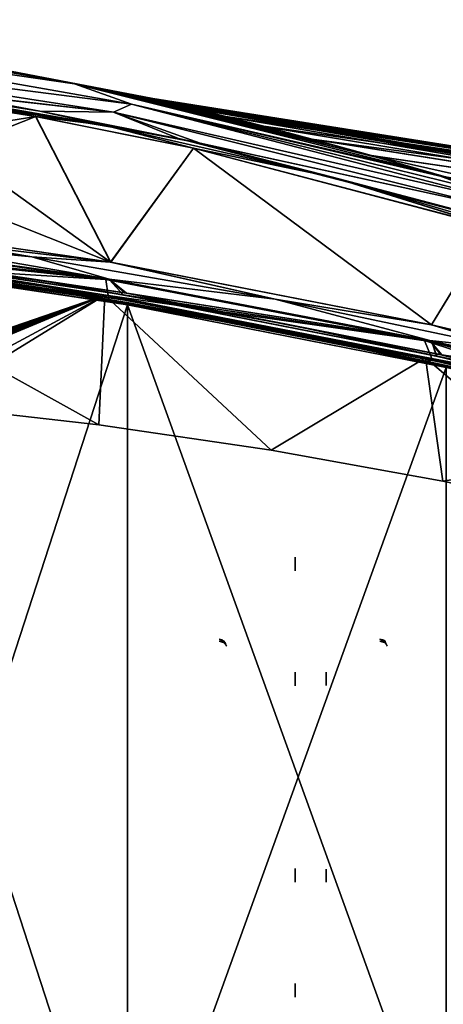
# Model space of a CAD drawing. Header units: millimetres. Extents: x -229 to 223, y -69 to 475.
# Tile 77 of 92: x 70 to 130, y 328 to 467. Entities that reach past the tile are written whole.
import ezdxf

# ---------------------------------------------------------------- set-up
doc = ezdxf.new("R2010")
doc.units = ezdxf.units.MM
doc.header["$LTSCALE"] = 65.185185
for name, color, linetype in [('222', 7, 'CONTINUOUS'), ('223', 7, 'CONTINUOUS'), ('235', 7, 'CONTINUOUS'), ('236', 7, 'CONTINUOUS'), ('237', 7, 'CONTINUOUS'), ('238', 7, 'CONTINUOUS'), ('239', 7, 'CONTINUOUS'), ('240', 7, 'CONTINUOUS'), ('241', 7, 'CONTINUOUS'), ('242', 7, 'CONTINUOUS'), ('243', 7, 'CONTINUOUS'), ('244', 7, 'CONTINUOUS'), ('376', 7, 'CONTINUOUS'), ('386', 7, 'CONTINUOUS'), ('411', 7, 'CONTINUOUS'), ('422', 7, 'CONTINUOUS'), ('423', 7, 'CONTINUOUS'), ('424', 7, 'CONTINUOUS'), ('425', 7, 'CONTINUOUS'), ('446', 7, 'CONTINUOUS'), ('447', 7, 'CONTINUOUS'), ('452', 7, 'CONTINUOUS'), ('453', 7, 'CONTINUOUS'), ('454', 7, 'CONTINUOUS'), ('455', 7, 'CONTINUOUS'), ('461', 7, 'CONTINUOUS'), ('468', 7, 'CONTINUOUS'), ('472', 7, 'CONTINUOUS'), ('473', 7, 'CONTINUOUS'), ('601', 7, 'CONTINUOUS'), ('614', 7, 'CONTINUOUS'), ('630', 7, 'CONTINUOUS'), ('632', 7, 'CONTINUOUS'), ('633', 7, 'CONTINUOUS'), ('634', 7, 'CONTINUOUS'), ('645', 7, 'CONTINUOUS'), ('648', 7, 'CONTINUOUS'), ('649', 7, 'CONTINUOUS'), ('650', 7, 'CONTINUOUS'), ('651', 7, 'CONTINUOUS'), ('656', 7, 'CONTINUOUS'), ('685', 7, 'CONTINUOUS')]:
    doc.layers.add(name, color=color, linetype=linetype)

msp = doc.modelspace()

# ---------------------------------------------------------------- linework, layer by layer
at = {"layer": '222', "color": 7, "linetype": 'Continuous'}
for points in [[(98.4, 379.5, -53.11), (98.59, 379.48, -53.06), (98.75, 379.43, -53.04), (98.4, 379.5, -53.11)], [(98.4, 379.5, -53.11), (98.75, 379.43, -53.04), (98.78, 379.42, -53.11), (98.4, 379.5, -53.11)], [(98.59, 379.23, -52.45), (98.4, 379.21, -52.4), (99.11, 379, -52.61), (98.59, 379.23, -52.45)], [(98.59, 379.48, -53.06), (98.68, 379.44, -52.94), (98.75, 379.43, -53.04), (98.59, 379.48, -53.06)], [(98.75, 379.3, -52.61), (98.59, 379.23, -52.45), (99.01, 379.25, -52.86), (98.75, 379.3, -52.61)], [(99.01, 379.25, -52.86), (98.59, 379.23, -52.45), (99.11, 379, -52.61), (99.01, 379.25, -52.86)], [(98.68, 379.44, -52.94), (98.76, 379.37, -52.78), (98.75, 379.43, -53.04), (98.68, 379.44, -52.94)], [(98.76, 379.37, -52.78), (98.75, 379.3, -52.61), (98.75, 379.43, -53.04), (98.76, 379.37, -52.78)], [(98.75, 379.43, -53.04), (98.75, 379.3, -52.61), (99.01, 379.25, -52.86), (98.75, 379.43, -53.04)], [(98.75, 379.43, -53.04), (99.01, 379.25, -52.86), (98.78, 379.42, -53.11), (98.75, 379.43, -53.04)], [(98.78, 379.42, -53.11), (99.01, 379.25, -52.86), (99.11, 379.21, -53.11), (98.78, 379.42, -53.11)], [(99.01, 379.25, -52.86), (99.11, 379, -52.61), (99.32, 378.88, -53.11), (99.01, 379.25, -52.86)], [(99.11, 379.21, -53.11), (99.01, 379.25, -52.86), (99.32, 378.88, -53.11), (99.11, 379.21, -53.11)], [(99.32, 378.88, -53.11), (99.11, 379, -52.61), (99.4, 378.5, -53.11), (99.32, 378.88, -53.11)]]:
    msp.add_3dface(points, dxfattribs=at)
at = {"layer": '223', "color": 7, "linetype": 'Continuous'}
for points in [[(121.1, 379.5, -53.11), (121.29, 379.48, -53.06), (121.6, 379.35, -52.96), (121.1, 379.5, -53.11)], [(121.1, 379.5, -53.11), (121.6, 379.35, -52.96), (121.48, 379.42, -53.11), (121.1, 379.5, -53.11)], [(121.28, 379.23, -52.44), (121.1, 379.21, -52.4), (121.81, 379, -52.61), (121.28, 379.23, -52.44)], [(121.38, 379.27, -52.53), (121.28, 379.23, -52.44), (121.6, 379.35, -52.96), (121.38, 379.27, -52.53)], [(121.6, 379.35, -52.96), (121.28, 379.23, -52.44), (121.81, 379, -52.61), (121.6, 379.35, -52.96)], [(121.38, 379.45, -52.95), (121.47, 379.37, -52.77), (121.29, 379.48, -53.06), (121.38, 379.45, -52.95)], [(121.29, 379.48, -53.06), (121.47, 379.37, -52.77), (121.6, 379.35, -52.96), (121.29, 379.48, -53.06)], [(121.41, 379.41, -52.83), (121.47, 379.37, -52.77), (121.38, 379.45, -52.95), (121.41, 379.41, -52.83)], [(121.42, 379.32, -52.63), (121.38, 379.27, -52.53), (121.6, 379.35, -52.96), (121.42, 379.32, -52.63)], [(121.47, 379.34, -52.7), (121.42, 379.32, -52.63), (121.6, 379.35, -52.96), (121.47, 379.34, -52.7)], [(121.47, 379.37, -52.77), (121.47, 379.34, -52.7), (121.6, 379.35, -52.96), (121.47, 379.37, -52.77)], [(121.48, 379.42, -53.11), (121.6, 379.35, -52.96), (121.81, 379.21, -53.11), (121.48, 379.42, -53.11)], [(121.6, 379.35, -52.96), (121.81, 379, -52.61), (121.81, 379.21, -53.11), (121.6, 379.35, -52.96)], [(121.81, 379.21, -53.11), (121.81, 379, -52.61), (122.1, 378.5, -53.11), (121.81, 379.21, -53.11)]]:
    msp.add_3dface(points, dxfattribs=at)
at = {"layer": '235', "color": 7, "linetype": 'Continuous'}
for points in [[(109.1, 345.25, 102.01), (109.1, 347.08, 100.16), (109.1, 347.09, 100.17), (109.1, 345.25, 102.01)], [(109.1, 345.26, 102.01), (109.1, 345.25, 102.01), (109.1, 347.09, 100.17), (109.1, 345.26, 102.01)], [(109.11, 345.26, 102.02), (109.1, 345.26, 102.01), (109.11, 347.09, 100.17), (109.11, 345.26, 102.02)], [(109.11, 347.09, 100.17), (109.1, 345.26, 102.01), (109.1, 347.09, 100.17), (109.11, 347.09, 100.17)]]:
    msp.add_3dface(points, dxfattribs=at)
at = {"layer": '236', "color": 7, "linetype": 'Continuous'}
for points in [[(109.11, 347.02, 85.74), (109.1, 347.01, 85.74), (109.11, 345.17, 83.91), (109.11, 347.02, 85.74)], [(109.1, 347.01, 85.75), (109.1, 345.16, 83.92), (109.1, 345.17, 83.91), (109.1, 347.01, 85.75)], [(109.1, 347.01, 85.74), (109.1, 347.01, 85.75), (109.1, 345.17, 83.91), (109.1, 347.01, 85.74)], [(109.11, 345.17, 83.91), (109.1, 347.01, 85.74), (109.1, 345.17, 83.91), (109.11, 345.17, 83.91)]]:
    msp.add_3dface(points, dxfattribs=at)
at = {"layer": '237', "color": 7, "linetype": 'Continuous'}
for points in [[(113.48, 347.02, 85.74), (113.48, 345.17, 83.91), (113.48, 345.17, 83.91), (113.48, 347.02, 85.74)], [(113.49, 347.01, 85.74), (113.48, 347.02, 85.74), (113.48, 345.17, 83.91), (113.49, 347.01, 85.74)], [(113.49, 345.16, 83.92), (113.49, 347.01, 85.74), (113.48, 345.17, 83.91), (113.49, 345.16, 83.92)], [(113.49, 347.01, 85.75), (113.49, 347.01, 85.74), (113.49, 345.16, 83.92), (113.49, 347.01, 85.75)]]:
    msp.add_3dface(points, dxfattribs=at)
at = {"layer": '238', "color": 7, "linetype": 'Continuous'}
for points in [[(109.1, 328.92, 85.84), (109.1, 328.91, 85.83), (109.1, 330.75, 83.99), (109.1, 328.92, 85.84)], [(109.1, 330.75, 83.99), (109.1, 328.91, 85.83), (109.1, 330.74, 83.99), (109.1, 330.75, 83.99)], [(109.11, 328.91, 85.83), (109.11, 330.74, 83.98), (109.1, 330.74, 83.99), (109.11, 328.91, 85.83)], [(109.1, 328.91, 85.83), (109.11, 328.91, 85.83), (109.1, 330.74, 83.99), (109.1, 328.91, 85.83)]]:
    msp.add_3dface(points, dxfattribs=at)
at = {"layer": '239', "color": 7, "linetype": 'Continuous'}
for points in [[(109.1, 330.84, 102.08), (109.1, 330.83, 102.09), (109.1, 328.99, 100.25), (109.1, 330.84, 102.08)], [(109.11, 330.83, 102.09), (109.11, 328.98, 100.26), (109.1, 328.99, 100.26), (109.11, 330.83, 102.09)], [(109.1, 330.83, 102.09), (109.11, 330.83, 102.09), (109.1, 328.99, 100.26), (109.1, 330.83, 102.09)], [(109.1, 328.99, 100.25), (109.1, 330.83, 102.09), (109.1, 328.99, 100.26), (109.1, 328.99, 100.25)]]:
    msp.add_3dface(points, dxfattribs=at)
at = {"layer": '240', "color": 7, "linetype": 'Continuous'}
for points in [[(109.1, 374.75, 83.99), (109.1, 372.92, 85.84), (109.1, 372.91, 85.83), (109.1, 374.75, 83.99)], [(109.1, 374.74, 83.99), (109.1, 374.75, 83.99), (109.1, 372.91, 85.83), (109.1, 374.74, 83.99)], [(109.11, 374.74, 83.98), (109.1, 374.74, 83.99), (109.11, 372.91, 85.83), (109.11, 374.74, 83.98)], [(109.11, 372.91, 85.83), (109.1, 374.74, 83.99), (109.1, 372.91, 85.83), (109.11, 372.91, 85.83)]]:
    msp.add_3dface(points, dxfattribs=at)
at = {"layer": '241', "color": 7, "linetype": 'Continuous'}
for points in [[(109.1, 372.99, 100.25), (109.1, 374.84, 102.08), (109.1, 374.83, 102.09), (109.1, 372.99, 100.25)], [(109.1, 372.99, 100.26), (109.1, 372.99, 100.25), (109.1, 374.83, 102.09), (109.1, 372.99, 100.26)], [(109.11, 372.98, 100.26), (109.1, 372.99, 100.26), (109.11, 374.83, 102.09), (109.11, 372.98, 100.26)], [(109.11, 374.83, 102.09), (109.1, 372.99, 100.26), (109.1, 374.83, 102.09), (109.11, 374.83, 102.09)]]:
    msp.add_3dface(points, dxfattribs=at)
at = {"layer": '242', "color": 7, "linetype": 'Continuous'}
for points in [[(113.49, 374.84, 102.08), (113.49, 372.99, 100.26), (113.48, 374.83, 102.09), (113.49, 374.84, 102.08)], [(113.48, 372.98, 100.26), (113.48, 374.83, 102.09), (113.48, 374.83, 102.09), (113.48, 372.98, 100.26)], [(113.49, 372.99, 100.26), (113.48, 372.98, 100.26), (113.48, 374.83, 102.09), (113.49, 372.99, 100.26)], [(113.49, 372.99, 100.25), (113.49, 372.99, 100.26), (113.49, 374.84, 102.08), (113.49, 372.99, 100.25)]]:
    msp.add_3dface(points, dxfattribs=at)
at = {"layer": '243', "color": 7, "linetype": 'Continuous'}
for points in [[(109.11, 391.09, 100.17), (109.11, 389.26, 102.02), (109.1, 389.26, 102.01), (109.11, 391.09, 100.17)], [(109.1, 391.09, 100.17), (109.11, 391.09, 100.17), (109.1, 389.26, 102.01), (109.1, 391.09, 100.17)], [(109.1, 391.08, 100.16), (109.1, 391.09, 100.17), (109.1, 389.25, 102.01), (109.1, 391.08, 100.16)], [(109.1, 389.25, 102.01), (109.1, 391.09, 100.17), (109.1, 389.26, 102.01), (109.1, 389.25, 102.01)]]:
    msp.add_3dface(points, dxfattribs=at)
at = {"layer": '244', "color": 7, "linetype": 'Continuous'}
for points in [[(109.11, 389.17, 83.91), (109.11, 391.02, 85.74), (109.1, 391.01, 85.74), (109.11, 389.17, 83.91)], [(109.1, 389.17, 83.91), (109.11, 389.17, 83.91), (109.1, 391.01, 85.74), (109.1, 389.17, 83.91)], [(109.1, 389.16, 83.92), (109.1, 389.17, 83.91), (109.1, 391.01, 85.75), (109.1, 389.16, 83.92)], [(109.1, 391.01, 85.75), (109.1, 389.17, 83.91), (109.1, 391.01, 85.74), (109.1, 391.01, 85.75)]]:
    msp.add_3dface(points, dxfattribs=at)
at = {"layer": '376', "color": 7, "linetype": 'Continuous'}
for points in [[(77.93, 457.97, -29.11), (26.67, 467.06, -30.45), (32.33, 466.78, 0), (77.93, 457.97, -29.11)], [(26.67, 467.06, -30.45), (77.93, 457.97, -29.11), (30.61, 464.87, -60.45), (26.67, 467.06, -30.45)], [(88.99, 455.91, 0), (77.93, 457.97, -29.11), (32.33, 466.78, 0), (88.99, 455.91, 0)], [(30.61, 464.87, -60.45), (85.99, 455.13, -57.22), (29.15, 462.44, -89.98), (30.61, 464.87, -60.45)], [(30.61, 464.87, -60.45), (77.93, 457.97, -29.11), (85.99, 455.13, -57.22), (30.61, 464.87, -60.45)], [(29.15, 462.44, -89.98), (85.99, 455.13, -57.22), (83.45, 453.98, -84.59), (29.15, 462.44, -89.98)], [(29.15, 462.44, -89.98), (83.45, 453.98, -84.59), (30.89, 460.06, -108.77), (29.15, 462.44, -89.98)], [(30.89, 460.06, -108.77), (83.45, 453.98, -84.59), (47.91, 458.04, -108.18), (30.89, 460.06, -108.77)], [(47.91, 458.04, -108.18), (83.45, 453.98, -84.59), (48.64, 457.94, -108.14), (47.91, 458.04, -108.18)], [(48.64, 457.94, -108.14), (83.45, 453.98, -84.59), (49.37, 457.84, -108.11), (48.64, 457.94, -108.14)], [(49.37, 457.84, -108.11), (83.45, 453.98, -84.59), (92.62, 450.28, -104.89), (49.37, 457.84, -108.11)], [(128.46, 445.37, -27.48), (77.93, 457.97, -29.11), (121.4, 447.42, -24.53), (128.46, 445.37, -27.48)], [(77.93, 457.97, -29.11), (128.46, 445.37, -27.48), (85.99, 455.13, -57.22), (77.93, 457.97, -29.11)], [(121.4, 447.42, -24.53), (77.93, 457.97, -29.11), (114.52, 449.34, -21.43), (121.4, 447.42, -24.53)], [(114.52, 449.34, -21.43), (77.93, 457.97, -29.11), (107.17, 451.32, -17.77), (114.52, 449.34, -21.43)], [(107.17, 451.32, -17.77), (77.93, 457.97, -29.11), (101.6, 452.77, -14.6), (107.17, 451.32, -17.77)], [(101.6, 452.77, -14.6), (77.93, 457.97, -29.11), (98.01, 453.69, -12.25), (101.6, 452.77, -14.6)], [(98.01, 453.69, -12.25), (77.93, 457.97, -29.11), (94.55, 454.55, -9.55), (98.01, 453.69, -12.25)], [(94.55, 454.55, -9.55), (77.93, 457.97, -29.11), (91.66, 455.26, -6.63), (94.55, 454.55, -9.55)], [(91.66, 455.26, -6.63), (77.93, 457.97, -29.11), (89.6, 455.75, -3.31), (91.66, 455.26, -6.63)], [(89.6, 455.75, -3.31), (77.93, 457.97, -29.11), (88.99, 455.91, 0), (89.6, 455.75, -3.31)], [(85.99, 455.13, -57.22), (140.87, 440.84, -53.49), (83.45, 453.98, -84.59), (85.99, 455.13, -57.22)], [(85.99, 455.13, -57.22), (128.46, 445.37, -27.48), (130.62, 444.72, -28.34), (85.99, 455.13, -57.22)], [(140.87, 440.84, -53.49), (85.99, 455.13, -57.22), (141.32, 441.44, -32.41), (140.87, 440.84, -53.49)], [(141.32, 441.44, -32.41), (85.99, 455.13, -57.22), (130.62, 444.72, -28.34), (141.32, 441.44, -32.41)], [(83.45, 453.98, -84.59), (140.87, 440.84, -53.49), (137.31, 440.51, -78.4), (83.45, 453.98, -84.59)], [(83.45, 453.98, -84.59), (137.31, 440.51, -78.4), (92.62, 450.28, -104.89), (83.45, 453.98, -84.59)], [(92.62, 450.28, -104.89), (137.31, 440.51, -78.4), (134.74, 439.44, -99.58), (92.62, 450.28, -104.89)]]:
    msp.add_3dface(points, dxfattribs=at)
at = {"layer": '386', "color": 7, "linetype": 'Continuous'}
for points in [[(77.94, 457.97, 29.11), (32.33, 466.78, 0), (26.68, 467.06, 30.45), (77.94, 457.97, 29.11)], [(77.94, 457.97, 29.11), (26.68, 467.06, 30.45), (30.61, 464.87, 60.45), (77.94, 457.97, 29.11)], [(88.99, 455.91, 0), (32.33, 466.78, 0), (77.94, 457.97, 29.11), (88.99, 455.91, 0)], [(85.99, 455.13, 57.22), (30.61, 464.87, 60.45), (29.15, 462.44, 89.98), (85.99, 455.13, 57.22)], [(85.99, 455.13, 57.22), (77.94, 457.97, 29.11), (30.61, 464.87, 60.45), (85.99, 455.13, 57.22)], [(83.45, 453.98, 84.59), (85.99, 455.13, 57.22), (29.15, 462.44, 89.98), (83.45, 453.98, 84.59)], [(83.45, 453.98, 84.59), (29.15, 462.44, 89.98), (73.04, 454.13, 106.63), (83.45, 453.98, 84.59)], [(73.04, 454.13, 106.63), (29.15, 462.44, 89.98), (49.37, 457.84, 108.11), (73.04, 454.13, 106.63)], [(89.55, 455.77, 3.14), (88.99, 455.91, 0), (77.94, 457.97, 29.11), (89.55, 455.77, 3.14)], [(91.68, 455.25, 6.64), (89.55, 455.77, 3.14), (77.94, 457.97, 29.11), (91.68, 455.25, 6.64)], [(94.36, 454.6, 9.38), (91.68, 455.25, 6.64), (77.94, 457.97, 29.11), (94.36, 454.6, 9.38)], [(98, 453.69, 12.23), (94.36, 454.6, 9.38), (77.94, 457.97, 29.11), (98, 453.69, 12.23)], [(101.77, 452.73, 14.7), (98, 453.69, 12.23), (77.94, 457.97, 29.11), (101.77, 452.73, 14.7)], [(107.45, 451.25, 17.91), (101.77, 452.73, 14.7), (77.94, 457.97, 29.11), (107.45, 451.25, 17.91)], [(114.09, 449.46, 21.23), (107.45, 451.25, 17.91), (77.94, 457.97, 29.11), (114.09, 449.46, 21.23)], [(120.93, 447.55, 24.33), (114.09, 449.46, 21.23), (77.94, 457.97, 29.11), (120.93, 447.55, 24.33)], [(128.47, 445.36, 27.48), (120.93, 447.55, 24.33), (77.94, 457.97, 29.11), (128.47, 445.36, 27.48)], [(128.47, 445.36, 27.48), (77.94, 457.97, 29.11), (85.99, 455.13, 57.22), (128.47, 445.36, 27.48)], [(140.87, 440.84, 53.49), (85.99, 455.13, 57.22), (83.45, 453.98, 84.59), (140.87, 440.84, 53.49)], [(140.87, 440.84, 53.49), (128.47, 445.36, 27.48), (85.99, 455.13, 57.22), (140.87, 440.84, 53.49)], [(95.68, 449.61, 104.58), (83.45, 453.98, 84.59), (73.04, 454.13, 106.63), (95.68, 449.61, 104.58)], [(137.31, 440.51, 78.4), (140.87, 440.84, 53.49), (83.45, 453.98, 84.59), (137.31, 440.51, 78.4)], [(137.31, 440.51, 78.4), (83.45, 453.98, 84.59), (95.68, 449.61, 104.58), (137.31, 440.51, 78.4)], [(137.71, 438.53, 99.12), (137.31, 440.51, 78.4), (95.68, 449.61, 104.58), (137.71, 438.53, 99.12)], [(130.92, 444.64, 28.46), (128.47, 445.36, 27.48), (140.87, 440.84, 53.49), (130.92, 444.64, 28.46)]]:
    msp.add_3dface(points, dxfattribs=at)
at = {"layer": '411', "color": 7, "linetype": 'Continuous'}
for points in [[(73.04, 454.13, 106.63), (49.37, 457.84, 108.11), (82.13, 452.17, 106.98), (73.04, 454.13, 106.63)], [(49.37, 457.84, 108.11), (49.38, 457.62, 109.04), (82.13, 452.17, 106.98), (49.37, 457.84, 108.11)], [(49.38, 457.57, 109.16), (49.35, 457.03, 110.11), (72.45, 453.36, 108.78), (49.38, 457.57, 109.16)], [(49.38, 457.62, 109.04), (49.38, 457.57, 109.16), (72.45, 453.36, 108.78), (49.38, 457.62, 109.04)], [(82.13, 452.17, 106.98), (49.38, 457.62, 109.04), (72.45, 453.36, 108.78), (82.13, 452.17, 106.98)], [(95.68, 449.61, 104.58), (73.04, 454.13, 106.63), (82.13, 452.17, 106.98), (95.68, 449.61, 104.58)], [(94.76, 448.89, 106.85), (82.13, 452.17, 106.98), (72.45, 453.36, 108.78), (94.76, 448.89, 106.85)], [(114.39, 444.82, 103.59), (95.68, 449.61, 104.58), (82.13, 452.17, 106.98), (114.39, 444.82, 103.59)], [(114.39, 444.82, 103.59), (82.13, 452.17, 106.98), (94.76, 448.89, 106.85), (114.39, 444.82, 103.59)], [(137.71, 438.53, 99.12), (95.68, 449.61, 104.58), (114.39, 444.82, 103.59), (137.71, 438.53, 99.12)], [(136.84, 437.81, 101.43), (114.39, 444.82, 103.59), (94.76, 448.89, 106.85), (136.84, 437.81, 101.43)], [(146.01, 435.59, 98.92), (137.71, 438.53, 99.12), (114.39, 444.82, 103.59), (146.01, 435.59, 98.92)], [(146.01, 435.59, 98.92), (114.39, 444.82, 103.59), (136.84, 437.81, 101.43), (146.01, 435.59, 98.92)]]:
    msp.add_3dface(points, dxfattribs=at)
at = {"layer": '422', "color": 7, "linetype": 'Continuous'}
for points in [[(88.99, 455.91, 0), (201.55, 438.08), (201.55, 435.91, -18.29), (88.99, 455.91, 0)], [(201.55, 438.08), (88.99, 455.91, 0), (89.24, 455.84, 2.12), (201.55, 438.08)], [(88.99, 455.91, 0), (201.55, 435.91, -18.29), (89.24, 455.84, -2.11), (88.99, 455.91, 0)], [(201.55, 438.08, 0.26), (201.55, 438.08, 0.13), (89.24, 455.84, 2.12), (201.55, 438.08, 0.26)], [(90.23, 455.6, 4.5), (201.55, 438.08, 0.26), (89.24, 455.84, 2.12), (90.23, 455.6, 4.5)], [(201.55, 438.08, 0.13), (201.55, 438.08), (89.24, 455.84, 2.12), (201.55, 438.08, 0.13)], [(89.24, 455.84, -2.11), (201.55, 435.91, -18.29), (90.23, 455.61, -4.5), (89.24, 455.84, -2.11)], [(90.23, 455.61, -4.5), (201.55, 435.91, -18.29), (92.17, 455.13, -7.15), (90.23, 455.61, -4.5)], [(92.18, 455.13, 7.16), (201.55, 438.08, 0.26), (90.23, 455.6, 4.5), (92.18, 455.13, 7.16)], [(92.17, 455.13, -7.15), (201.55, 435.91, -18.29), (95.18, 454.4, -10.01), (92.17, 455.13, -7.15)], [(95.19, 454.4, 10.01), (201.55, 438.08, 0.26), (92.18, 455.13, 7.16), (95.19, 454.4, 10.01)], [(95.18, 454.4, -10.01), (201.55, 435.91, -18.29), (99.32, 453.36, -13.05), (95.18, 454.4, -10.01)], [(99.32, 453.36, 13.05), (201.55, 438.08, 0.26), (95.19, 454.4, 10.01), (99.32, 453.36, 13.05)], [(104.69, 451.99, 16.31), (201.55, 438.08, 0.26), (99.32, 453.36, 13.05), (104.69, 451.99, 16.31)], [(99.32, 453.36, -13.05), (201.55, 435.91, -18.29), (104.72, 451.98, -16.32), (99.32, 453.36, -13.05)], [(111.48, 450.19, 19.85), (201.55, 438.08, 0.26), (104.69, 451.99, 16.31), (111.48, 450.19, 19.85)], [(104.72, 451.98, -16.32), (201.55, 435.91, -18.29), (111.5, 450.18, -19.86), (104.72, 451.98, -16.32)], [(201.55, 435.87, 18.46), (201.55, 438.08, 0.26), (111.48, 450.19, 19.85), (201.55, 435.87, 18.46)], [(119.87, 447.87, 23.72), (201.55, 435.87, 18.46), (111.48, 450.19, 19.85), (119.87, 447.87, 23.72)], [(111.5, 450.18, -19.86), (201.55, 435.91, -18.29), (119.89, 447.87, -23.73), (111.5, 450.18, -19.86)], [(130.13, 444.9, 27.98), (201.55, 435.87, 18.46), (119.87, 447.87, 23.72), (130.13, 444.9, 27.98)], [(201.55, 435.91, -18.29), (201.55, 429.51, -35.56), (119.89, 447.87, -23.73), (201.55, 435.91, -18.29)], [(119.89, 447.87, -23.73), (201.55, 429.51, -35.56), (130.16, 444.89, -27.99), (119.89, 447.87, -23.73)]]:
    msp.add_3dface(points, dxfattribs=at)
at = {"layer": '423', "color": 7, "linetype": 'Continuous'}
for points in [[(88.99, 455.91, 0), (89.55, 455.77, 3.14), (89.24, 455.84, 2.12), (88.99, 455.91, 0)], [(89.55, 455.77, 3.14), (90.23, 455.6, 4.5), (89.24, 455.84, 2.12), (89.55, 455.77, 3.14)], [(89.55, 455.77, 3.14), (91.68, 455.25, 6.64), (90.23, 455.6, 4.5), (89.55, 455.77, 3.14)], [(91.68, 455.25, 6.64), (92.18, 455.13, 7.16), (90.23, 455.6, 4.5), (91.68, 455.25, 6.64)], [(91.68, 455.25, 6.64), (94.36, 454.6, 9.38), (92.18, 455.13, 7.16), (91.68, 455.25, 6.64)], [(94.36, 454.6, 9.38), (95.19, 454.4, 10.01), (92.18, 455.13, 7.16), (94.36, 454.6, 9.38)], [(94.36, 454.6, 9.38), (98, 453.69, 12.23), (95.19, 454.4, 10.01), (94.36, 454.6, 9.38)], [(98, 453.69, 12.23), (99.32, 453.36, 13.05), (95.19, 454.4, 10.01), (98, 453.69, 12.23)], [(98, 453.69, 12.23), (101.77, 452.73, 14.7), (99.32, 453.36, 13.05), (98, 453.69, 12.23)], [(101.77, 452.73, 14.7), (104.69, 451.99, 16.31), (99.32, 453.36, 13.05), (101.77, 452.73, 14.7)], [(101.77, 452.73, 14.7), (107.45, 451.25, 17.91), (104.69, 451.99, 16.31), (101.77, 452.73, 14.7)], [(107.45, 451.25, 17.91), (111.48, 450.19, 19.85), (104.69, 451.99, 16.31), (107.45, 451.25, 17.91)], [(107.45, 451.25, 17.91), (114.09, 449.46, 21.23), (111.48, 450.19, 19.85), (107.45, 451.25, 17.91)], [(114.09, 449.46, 21.23), (119.87, 447.87, 23.72), (111.48, 450.19, 19.85), (114.09, 449.46, 21.23)], [(114.09, 449.46, 21.23), (120.93, 447.55, 24.33), (119.87, 447.87, 23.72), (114.09, 449.46, 21.23)], [(120.93, 447.55, 24.33), (128.47, 445.36, 27.48), (119.87, 447.87, 23.72), (120.93, 447.55, 24.33)], [(128.47, 445.36, 27.48), (130.13, 444.9, 27.98), (119.87, 447.87, 23.72), (128.47, 445.36, 27.48)], [(128.47, 445.36, 27.48), (130.92, 444.64, 28.46), (130.13, 444.9, 27.98), (128.47, 445.36, 27.48)]]:
    msp.add_3dface(points, dxfattribs=at)
at = {"layer": '424', "color": 7, "linetype": 'Continuous'}
for points in [[(89.6, 455.75, -3.31), (88.99, 455.91, 0), (89.24, 455.84, -2.11), (89.6, 455.75, -3.31)], [(89.6, 455.75, -3.31), (89.24, 455.84, -2.11), (90.23, 455.61, -4.5), (89.6, 455.75, -3.31)], [(91.66, 455.26, -6.63), (89.6, 455.75, -3.31), (90.23, 455.61, -4.5), (91.66, 455.26, -6.63)], [(91.66, 455.26, -6.63), (90.23, 455.61, -4.5), (92.17, 455.13, -7.15), (91.66, 455.26, -6.63)], [(94.55, 454.55, -9.55), (91.66, 455.26, -6.63), (92.17, 455.13, -7.15), (94.55, 454.55, -9.55)], [(94.55, 454.55, -9.55), (92.17, 455.13, -7.15), (95.18, 454.4, -10.01), (94.55, 454.55, -9.55)], [(98.01, 453.69, -12.25), (94.55, 454.55, -9.55), (95.18, 454.4, -10.01), (98.01, 453.69, -12.25)], [(98.01, 453.69, -12.25), (95.18, 454.4, -10.01), (99.32, 453.36, -13.05), (98.01, 453.69, -12.25)], [(101.6, 452.77, -14.6), (98.01, 453.69, -12.25), (99.32, 453.36, -13.05), (101.6, 452.77, -14.6)], [(101.6, 452.77, -14.6), (99.32, 453.36, -13.05), (104.72, 451.98, -16.32), (101.6, 452.77, -14.6)], [(107.17, 451.32, -17.77), (101.6, 452.77, -14.6), (104.72, 451.98, -16.32), (107.17, 451.32, -17.77)], [(107.17, 451.32, -17.77), (104.72, 451.98, -16.32), (111.5, 450.18, -19.86), (107.17, 451.32, -17.77)], [(114.52, 449.34, -21.43), (107.17, 451.32, -17.77), (111.5, 450.18, -19.86), (114.52, 449.34, -21.43)], [(114.52, 449.34, -21.43), (111.5, 450.18, -19.86), (119.89, 447.87, -23.73), (114.52, 449.34, -21.43)], [(121.4, 447.42, -24.53), (114.52, 449.34, -21.43), (119.89, 447.87, -23.73), (121.4, 447.42, -24.53)], [(121.4, 447.42, -24.53), (119.89, 447.87, -23.73), (130.16, 444.89, -27.99), (121.4, 447.42, -24.53)], [(128.46, 445.37, -27.48), (121.4, 447.42, -24.53), (130.16, 444.89, -27.99), (128.46, 445.37, -27.48)], [(130.62, 444.72, -28.34), (128.46, 445.37, -27.48), (130.16, 444.89, -27.99), (130.62, 444.72, -28.34)]]:
    msp.add_3dface(points, dxfattribs=at)
at = {"layer": '425', "color": 7, "linetype": 'Continuous'}
for points in [[(49.37, 457.84, -108.11), (92.62, 450.28, -104.89), (49.38, 457.62, -109.04), (49.37, 457.84, -108.11)], [(82.13, 452.17, -106.98), (49.35, 457.03, -110.11), (49.38, 457.57, -109.16), (82.13, 452.17, -106.98)], [(49.35, 457.03, -110.11), (82.13, 452.17, -106.98), (72.46, 453.36, -108.78), (49.35, 457.03, -110.11)], [(49.38, 457.62, -109.04), (92.62, 450.28, -104.89), (82.13, 452.17, -106.98), (49.38, 457.62, -109.04)], [(49.38, 457.62, -109.04), (82.13, 452.17, -106.98), (49.38, 457.57, -109.16), (49.38, 457.62, -109.04)], [(72.46, 453.36, -108.78), (82.13, 452.17, -106.98), (94.78, 448.89, -106.85), (72.46, 453.36, -108.78)], [(82.13, 452.17, -106.98), (92.62, 450.28, -104.89), (114.39, 444.82, -103.59), (82.13, 452.17, -106.98)], [(82.13, 452.17, -106.98), (114.39, 444.82, -103.59), (94.78, 448.89, -106.85), (82.13, 452.17, -106.98)], [(92.62, 450.28, -104.89), (134.74, 439.44, -99.58), (114.39, 444.82, -103.59), (92.62, 450.28, -104.89)], [(94.78, 448.89, -106.85), (114.39, 444.82, -103.59), (136.86, 437.8, -101.42), (94.78, 448.89, -106.85)], [(114.39, 444.82, -103.59), (134.74, 439.44, -99.58), (146.01, 435.59, -98.92), (114.39, 444.82, -103.59)], [(114.39, 444.82, -103.59), (146.01, 435.59, -98.92), (136.86, 437.8, -101.42), (114.39, 444.82, -103.59)]]:
    msp.add_3dface(points, dxfattribs=at)
at = {"layer": '446', "color": 7, "linetype": 'Continuous'}
for points in [[(36.9, 436.9, 132.69), (40.06, 435.17, 132.51), (82.83, 430.38, 127.65), (36.9, 436.9, 132.69)], [(82.83, 430.38, 127.65), (40.06, 435.17, 132.51), (85.06, 428.47, 127.36), (82.83, 430.38, 127.65)], [(128.16, 421.71, 118.77), (82.83, 430.38, 127.65), (85.06, 428.47, 127.36), (128.16, 421.71, 118.77)], [(129.71, 419.71, 118.46), (128.16, 421.71, 118.77), (85.06, 428.47, 127.36), (129.71, 419.71, 118.46)], [(150.48, 416.6, 112.93), (128.16, 421.71, 118.77), (129.71, 419.71, 118.46), (150.48, 416.6, 112.93)], [(151.85, 414.59, 112.6), (150.48, 416.6, 112.93), (129.71, 419.71, 118.46), (151.85, 414.59, 112.6)]]:
    msp.add_3dface(points, dxfattribs=at)
at = {"layer": '447', "color": 7, "linetype": 'Continuous'}
for points in [[(40, 434.86, 132.22), (85.17, 428.12, 127.03), (40.03, 434.95, 132.43), (40, 434.86, 132.22)], [(74.3, 430.03, 128.85), (40.06, 435.17, 132.51), (40.03, 434.95, 132.43), (74.3, 430.03, 128.85)], [(74.3, 430.03, 128.85), (40.03, 434.95, 132.43), (85.17, 428.12, 127.03), (74.3, 430.03, 128.85)], [(85.17, 428.12, 127.03), (40.03, 434.95, 132.43), (40.03, 434.95, 132.43), (85.17, 428.12, 127.03)], [(85.06, 428.47, 127.36), (40.06, 435.17, 132.51), (74.3, 430.03, 128.85), (85.06, 428.47, 127.36)], [(108.11, 423.98, 123.16), (85.06, 428.47, 127.36), (74.3, 430.03, 128.85), (108.11, 423.98, 123.16)], [(108.11, 423.98, 123.16), (74.3, 430.03, 128.85), (85.17, 428.12, 127.03), (108.11, 423.98, 123.16)], [(129.71, 419.71, 118.46), (85.06, 428.47, 127.36), (108.11, 423.98, 123.16), (129.71, 419.71, 118.46)], [(129.67, 419.39, 118.15), (108.11, 423.98, 123.16), (85.17, 428.12, 127.03), (129.67, 419.39, 118.15)], [(141.29, 416.86, 115.42), (129.71, 419.71, 118.46), (108.11, 423.98, 123.16), (141.29, 416.86, 115.42)], [(141.29, 416.86, 115.42), (108.11, 423.98, 123.16), (129.67, 419.39, 118.15), (141.29, 416.86, 115.42)], [(151.68, 414.29, 112.31), (141.29, 416.86, 115.42), (129.67, 419.39, 118.15), (151.68, 414.29, 112.31)], [(151.85, 414.59, 112.6), (129.71, 419.71, 118.46), (141.29, 416.86, 115.42), (151.85, 414.59, 112.6)]]:
    msp.add_3dface(points, dxfattribs=at)
at = {"layer": '452', "color": 7, "linetype": 'Continuous'}
for points in [[(74.3, 430.03, -128.85), (40, 434.86, -132.22), (40.03, 434.95, -132.43), (74.3, 430.03, -128.85)], [(40, 434.86, -132.22), (74.3, 430.03, -128.85), (85.16, 428.12, -127.03), (40, 434.86, -132.22)], [(40.03, 434.95, -132.43), (40.06, 435.18, -132.51), (85.29, 428.42, -127.32), (40.03, 434.95, -132.43)], [(74.3, 430.03, -128.85), (40.03, 434.95, -132.43), (85.29, 428.42, -127.32), (74.3, 430.03, -128.85)], [(108.11, 423.98, -123.16), (74.3, 430.03, -128.85), (85.29, 428.42, -127.32), (108.11, 423.98, -123.16)], [(74.3, 430.03, -128.85), (108.11, 423.98, -123.16), (85.16, 428.12, -127.03), (74.3, 430.03, -128.85)], [(85.16, 428.12, -127.03), (108.11, 423.98, -123.16), (129.66, 419.39, -118.15), (85.16, 428.12, -127.03)], [(129.83, 419.69, -118.43), (108.11, 423.98, -123.16), (85.29, 428.42, -127.32), (129.83, 419.69, -118.43)], [(141.29, 416.86, -115.42), (108.11, 423.98, -123.16), (129.83, 419.69, -118.43), (141.29, 416.86, -115.42)], [(108.11, 423.98, -123.16), (141.29, 416.86, -115.42), (129.66, 419.39, -118.15), (108.11, 423.98, -123.16)], [(129.66, 419.39, -118.15), (141.29, 416.86, -115.42), (151.68, 414.29, -112.31), (129.66, 419.39, -118.15)], [(151.85, 414.59, -112.6), (141.29, 416.86, -115.42), (129.83, 419.69, -118.43), (151.85, 414.59, -112.6)]]:
    msp.add_3dface(points, dxfattribs=at)
at = {"layer": '453', "color": 7, "linetype": 'Continuous'}
for points in [[(36.9, 436.9, -132.69), (82.83, 430.38, -127.65), (38.29, 435.39, -132.64), (36.9, 436.9, -132.69)], [(82.83, 430.38, -127.65), (40.06, 435.18, -132.51), (38.29, 435.39, -132.64), (82.83, 430.38, -127.65)], [(85.29, 428.42, -127.32), (40.06, 435.18, -132.51), (82.83, 430.38, -127.65), (85.29, 428.42, -127.32)], [(128.16, 421.71, -118.77), (85.29, 428.42, -127.32), (82.83, 430.38, -127.65), (128.16, 421.71, -118.77)], [(129.83, 419.69, -118.43), (85.29, 428.42, -127.32), (128.16, 421.71, -118.77), (129.83, 419.69, -118.43)], [(150.48, 416.6, -112.93), (129.83, 419.69, -118.43), (128.16, 421.71, -118.77), (150.48, 416.6, -112.93)], [(151.85, 414.59, -112.6), (129.83, 419.69, -118.43), (150.48, 416.6, -112.93), (151.85, 414.59, -112.6)]]:
    msp.add_3dface(points, dxfattribs=at)
at = {"layer": '454', "color": 7, "linetype": 'Continuous'}
for points in [[(37.13, 439.45, -131.61), (83.06, 432.78, -126.67), (37.04, 438.27, -132.38), (37.13, 439.45, -131.61)], [(36.9, 436.9, -132.69), (37.04, 438.27, -132.38), (71.9, 433.52, -128.9), (36.9, 436.9, -132.69)], [(37.04, 438.27, -132.38), (83.06, 432.78, -126.67), (71.9, 433.52, -128.9), (37.04, 438.27, -132.38)], [(82.83, 430.38, -127.65), (36.9, 436.9, -132.69), (71.9, 433.52, -128.9), (82.83, 430.38, -127.65)], [(82.83, 430.38, -127.65), (71.9, 433.52, -128.9), (106.29, 427.57, -123.25), (82.83, 430.38, -127.65)], [(71.9, 433.52, -128.9), (83.06, 432.78, -126.67), (106.29, 427.57, -123.25), (71.9, 433.52, -128.9)], [(83.06, 432.78, -126.67), (128.4, 423.92, -117.9), (106.29, 427.57, -123.25), (83.06, 432.78, -126.67)], [(128.16, 421.71, -118.77), (82.83, 430.38, -127.65), (106.29, 427.57, -123.25), (128.16, 421.71, -118.77)], [(128.16, 421.71, -118.77), (106.29, 427.57, -123.25), (140.03, 420.46, -115.48), (128.16, 421.71, -118.77)], [(106.29, 427.57, -123.25), (128.4, 423.92, -117.9), (140.03, 420.46, -115.48), (106.29, 427.57, -123.25)], [(128.4, 423.92, -117.9), (150.74, 418.7, -112.1), (140.03, 420.46, -115.48), (128.4, 423.92, -117.9)], [(150.48, 416.6, -112.93), (128.16, 421.71, -118.77), (140.03, 420.46, -115.48), (150.48, 416.6, -112.93)]]:
    msp.add_3dface(points, dxfattribs=at)
at = {"layer": '455', "color": 7, "linetype": 'Continuous'}
for points in [[(49.35, 457.03, -110.11), (72.46, 453.36, -108.78), (43.12, 448.66, -121.27), (49.35, 457.03, -110.11)], [(72.46, 453.36, -108.78), (83.06, 432.78, -126.67), (37.13, 439.45, -131.61), (72.46, 453.36, -108.78)], [(72.46, 453.36, -108.78), (37.13, 439.45, -131.61), (43.12, 448.66, -121.27), (72.46, 453.36, -108.78)], [(72.46, 453.36, -108.78), (94.78, 448.89, -106.85), (83.06, 432.78, -126.67), (72.46, 453.36, -108.78)], [(94.78, 448.89, -106.85), (128.4, 423.92, -117.9), (83.06, 432.78, -126.67), (94.78, 448.89, -106.85)], [(94.78, 448.89, -106.85), (136.86, 437.8, -101.42), (128.4, 423.92, -117.9), (94.78, 448.89, -106.85)], [(136.86, 437.8, -101.42), (150.74, 418.7, -112.1), (128.4, 423.92, -117.9), (136.86, 437.8, -101.42)]]:
    msp.add_3dface(points, dxfattribs=at)
at = {"layer": '461', "color": 7, "linetype": 'Continuous'}
for points in [[(36.79, 436.84, -131.09), (40, 434.86, -130.92), (82.91, 430.27, -126.02), (36.79, 436.84, -131.09)], [(40, 434.86, -130.92), (84.8, 428.18, -125.79), (82.91, 430.27, -126.02), (40, 434.86, -130.92)], [(82.91, 430.27, -126.02), (84.8, 428.18, -125.79), (128.42, 421.52, -117.07), (82.91, 430.27, -126.02)], [(84.8, 428.18, -125.79), (129.09, 419.52, -116.97), (128.42, 421.52, -117.07), (84.8, 428.18, -125.79)], [(173.02, 408.89, -104.37), (173.18, 410.63, -104.25), (128.42, 421.52, -117.07), (173.02, 408.89, -104.37)], [(172.68, 408.94, -104.48), (173.02, 408.89, -104.37), (128.42, 421.52, -117.07), (172.68, 408.94, -104.48)], [(129.09, 419.52, -116.97), (172.68, 408.94, -104.48), (128.42, 421.52, -117.07), (129.09, 419.52, -116.97)]]:
    msp.add_3dface(points, dxfattribs=at)
at = {"layer": '468', "color": 7, "linetype": 'Continuous'}
for points in [[(36.79, 436.84, 131.09), (82.9, 430.27, 126.02), (38.2, 435.08, 131.05), (36.79, 436.84, 131.09)], [(38.2, 435.08, 131.05), (82.9, 430.27, 126.02), (40, 434.86, 130.92), (38.2, 435.08, 131.05)], [(40, 434.86, 130.92), (82.9, 430.27, 126.02), (84.83, 428.18, 125.78), (40, 434.86, 130.92)], [(82.9, 430.27, 126.02), (128.41, 421.52, 117.07), (84.83, 428.18, 125.78), (82.9, 430.27, 126.02)], [(84.83, 428.18, 125.78), (128.41, 421.52, 117.07), (129.11, 419.52, 116.97), (84.83, 428.18, 125.78)], [(128.41, 421.52, 117.07), (173.18, 410.63, 104.25), (129.11, 419.52, 116.97), (128.41, 421.52, 117.07)], [(129.11, 419.52, 116.97), (173.18, 410.63, 104.25), (172.68, 408.94, 104.48), (129.11, 419.52, 116.97)]]:
    msp.add_3dface(points, dxfattribs=at)
at = {"layer": '472', "color": 7, "linetype": 'Continuous'}
for points in [[(83.05, 432.78, 126.67), (49.35, 457.03, 110.11), (43.12, 448.66, 121.27), (83.05, 432.78, 126.67)], [(72.45, 453.36, 108.78), (49.35, 457.03, 110.11), (83.05, 432.78, 126.67), (72.45, 453.36, 108.78)], [(94.76, 448.89, 106.85), (72.45, 453.36, 108.78), (83.05, 432.78, 126.67), (94.76, 448.89, 106.85)], [(37.13, 439.45, 131.61), (83.05, 432.78, 126.67), (43.12, 448.66, 121.27), (37.13, 439.45, 131.61)], [(128.39, 423.93, 117.9), (94.76, 448.89, 106.85), (83.05, 432.78, 126.67), (128.39, 423.93, 117.9)], [(136.84, 437.81, 101.43), (94.76, 448.89, 106.85), (128.39, 423.93, 117.9), (136.84, 437.81, 101.43)], [(150.74, 418.7, 112.1), (136.84, 437.81, 101.43), (128.39, 423.93, 117.9), (150.74, 418.7, 112.1)]]:
    msp.add_3dface(points, dxfattribs=at)
at = {"layer": '473', "color": 7, "linetype": 'Continuous'}
for points in [[(71.9, 433.52, 128.9), (37.13, 439.45, 131.61), (37.04, 438.27, 132.38), (71.9, 433.52, 128.9)], [(83.05, 432.78, 126.67), (37.13, 439.45, 131.61), (71.9, 433.52, 128.9), (83.05, 432.78, 126.67)], [(36.9, 436.9, 132.69), (82.83, 430.38, 127.65), (37.04, 438.27, 132.38), (36.9, 436.9, 132.69)], [(82.83, 430.38, 127.65), (71.9, 433.52, 128.9), (37.04, 438.27, 132.38), (82.83, 430.38, 127.65)], [(82.83, 430.38, 127.65), (106.29, 427.57, 123.25), (71.9, 433.52, 128.9), (82.83, 430.38, 127.65)], [(106.29, 427.57, 123.25), (83.05, 432.78, 126.67), (71.9, 433.52, 128.9), (106.29, 427.57, 123.25)], [(128.39, 423.93, 117.9), (83.05, 432.78, 126.67), (106.29, 427.57, 123.25), (128.39, 423.93, 117.9)], [(82.83, 430.38, 127.65), (128.16, 421.71, 118.77), (106.29, 427.57, 123.25), (82.83, 430.38, 127.65)], [(128.16, 421.71, 118.77), (140.03, 420.46, 115.48), (106.29, 427.57, 123.25), (128.16, 421.71, 118.77)], [(140.03, 420.46, 115.48), (128.39, 423.93, 117.9), (106.29, 427.57, 123.25), (140.03, 420.46, 115.48)], [(150.74, 418.7, 112.1), (128.39, 423.93, 117.9), (140.03, 420.46, 115.48), (150.74, 418.7, 112.1)], [(128.16, 421.71, 118.77), (150.48, 416.6, 112.93), (140.03, 420.46, 115.48), (128.16, 421.71, 118.77)]]:
    msp.add_3dface(points, dxfattribs=at)
at = {"layer": '601', "color": 7, "linetype": 'Continuous'}
for points in [[(39.86, 433.57, -132.55), (85.44, 426.76, -127.32), (39.86, 286.43, -132.55), (39.86, 433.57, -132.55)], [(39.86, 286.43, -132.55), (85.44, 426.76, -127.32), (85.45, 293.24, -127.32), (39.86, 286.43, -132.55)], [(85.44, 426.76, -127.32), (130.47, 417.9, -118.3), (85.45, 293.24, -127.32), (85.44, 426.76, -127.32)], [(85.45, 293.24, -127.32), (130.47, 417.9, -118.3), (130.47, 302.1, -118.3), (85.45, 293.24, -127.32)]]:
    msp.add_3dface(points, dxfattribs=at)
at = {"layer": '614', "color": 7, "linetype": 'Continuous'}
for points in [[(74.46, 428.81, -128.85), (39.86, 433.57, -132.55), (39.88, 433.78, -132.47), (74.46, 428.81, -128.85)], [(85.44, 426.76, -127.32), (39.86, 433.57, -132.55), (74.46, 428.81, -128.85), (85.44, 426.76, -127.32)], [(39.88, 433.79, -132.46), (39.88, 433.87, -132.25), (85.41, 427.06, -127.03), (39.88, 433.79, -132.46)], [(74.46, 428.81, -128.85), (39.88, 433.79, -132.46), (85.41, 427.06, -127.03), (74.46, 428.81, -128.85)], [(39.88, 433.79, -132.46), (74.46, 428.81, -128.85), (39.88, 433.78, -132.47), (39.88, 433.79, -132.46)], [(85.44, 426.76, -127.32), (74.46, 428.81, -128.85), (108.57, 422.69, -123.09), (85.44, 426.76, -127.32)], [(108.57, 422.69, -123.09), (74.46, 428.81, -128.85), (85.41, 427.06, -127.03), (108.57, 422.69, -123.09)], [(130.43, 418.2, -118.02), (108.57, 422.69, -123.09), (85.41, 427.06, -127.03), (130.43, 418.2, -118.02)], [(130.47, 417.9, -118.3), (85.44, 426.76, -127.32), (108.57, 422.69, -123.09), (130.47, 417.9, -118.3)], [(130.47, 417.9, -118.3), (108.57, 422.69, -123.09), (142.04, 415.48, -115.26), (130.47, 417.9, -118.3)], [(142.04, 415.48, -115.26), (108.57, 422.69, -123.09), (130.43, 418.2, -118.02), (142.04, 415.48, -115.26)]]:
    msp.add_3dface(points, dxfattribs=at)
at = {"layer": '630', "color": 7, "linetype": 'Continuous'}
for points in [[(56.95, 412.56, -128.23), (81.38, 409.79, -125.11), (36.32, 434.86, -129.99), (56.95, 412.56, -128.23)], [(36.32, 434.86, -129.99), (81.38, 409.79, -125.11), (82.22, 428.12, -124.99), (36.32, 434.86, -129.99)], [(81.38, 409.79, -125.11), (105.72, 406.21, -120.89), (82.22, 428.12, -124.99), (81.38, 409.79, -125.11)], [(82.22, 428.12, -124.99), (105.72, 406.21, -120.89), (127.54, 419.29, -116.13), (82.22, 428.12, -124.99)], [(105.72, 406.21, -120.89), (129.96, 401.82, -115.54), (127.54, 419.29, -116.13), (105.72, 406.21, -120.89)], [(129.96, 401.82, -115.54), (154.04, 396.64, -109.07), (127.54, 419.29, -116.13), (129.96, 401.82, -115.54)], [(127.54, 419.29, -116.13), (154.04, 396.64, -109.07), (172.1, 408.42, -103.43), (127.54, 419.29, -116.13)]]:
    msp.add_3dface(points, dxfattribs=at)
at = {"layer": '632', "color": 7, "linetype": 'Continuous'}
for points in [[(82.7, 428.08, -125.93), (39.89, 434.17, -130.75), (59.53, 431.77, -128.96), (82.7, 428.08, -125.93)], [(39.89, 434.17, -130.75), (82.7, 428.08, -125.93), (85.04, 427.42, -125.56), (39.89, 434.17, -130.75)], [(82.7, 428.08, -125.93), (128.43, 419.16, -116.94), (85.04, 427.42, -125.56), (82.7, 428.08, -125.93)], [(85.04, 427.42, -125.56), (128.43, 419.16, -116.94), (129.63, 418.67, -116.65), (85.04, 427.42, -125.56)], [(128.43, 419.16, -116.94), (150.95, 413.94, -111.01), (129.63, 418.67, -116.65), (128.43, 419.16, -116.94)], [(129.63, 418.67, -116.65), (150.95, 413.94, -111.01), (151.58, 413.58, -110.83), (129.63, 418.67, -116.65)]]:
    msp.add_3dface(points, dxfattribs=at)
at = {"layer": '633', "color": 7, "linetype": 'Continuous'}
for points in [[(39.88, 434.05, -130.77), (39.89, 434.17, -130.75), (85.04, 427.42, -125.56), (39.88, 434.05, -130.77)], [(39.87, 433.96, -130.83), (39.88, 434.05, -130.77), (85.04, 427.42, -125.56), (39.87, 433.96, -130.83)], [(39.88, 433.87, -131.05), (39.87, 433.96, -130.84), (74.11, 429.04, -127.25), (39.88, 433.87, -131.05)], [(39.87, 433.96, -130.84), (39.87, 433.96, -130.83), (74.11, 429.04, -127.25), (39.87, 433.96, -130.84)], [(39.87, 433.96, -130.83), (85.04, 427.42, -125.56), (74.11, 429.04, -127.25), (39.87, 433.96, -130.83)], [(39.88, 433.87, -131.05), (74.11, 429.04, -127.25), (84.99, 427.14, -125.86), (39.88, 433.87, -131.05)], [(74.11, 429.04, -127.25), (85.04, 427.42, -125.56), (107.88, 422.99, -121.56), (74.11, 429.04, -127.25)], [(74.11, 429.04, -127.25), (107.88, 422.99, -121.56), (84.99, 427.14, -125.86), (74.11, 429.04, -127.25)], [(85.04, 427.42, -125.56), (129.63, 418.67, -116.65), (107.88, 422.99, -121.56), (85.04, 427.42, -125.56)], [(84.99, 427.14, -125.86), (107.88, 422.99, -121.56), (129.59, 418.39, -116.96), (84.99, 427.14, -125.86)], [(107.88, 422.99, -121.56), (129.63, 418.67, -116.65), (141.04, 415.88, -113.83), (107.88, 422.99, -121.56)], [(107.88, 422.99, -121.56), (141.04, 415.88, -113.83), (129.59, 418.39, -116.96), (107.88, 422.99, -121.56)], [(129.59, 418.39, -116.96), (141.04, 415.88, -113.83), (151.57, 413.29, -111.13), (129.59, 418.39, -116.96)], [(129.63, 418.67, -116.65), (151.58, 413.58, -110.83), (141.04, 415.88, -113.83), (129.63, 418.67, -116.65)]]:
    msp.add_3dface(points, dxfattribs=at)
at = {"layer": '634', "color": 7, "linetype": 'Continuous'}
for points in [[(82.39, 430.34, -125.9), (59.53, 431.77, -128.96), (36.77, 436.83, -130.9), (82.39, 430.34, -125.9)], [(82.7, 428.08, -125.93), (59.53, 431.77, -128.96), (82.39, 430.34, -125.9), (82.7, 428.08, -125.93)], [(127.41, 421.72, -117.1), (82.7, 428.08, -125.93), (82.39, 430.34, -125.9), (127.41, 421.72, -117.1)], [(128.43, 419.16, -116.94), (82.7, 428.08, -125.93), (127.41, 421.72, -117.1), (128.43, 419.16, -116.94)], [(171.71, 411, -104.53), (128.43, 419.16, -116.94), (127.41, 421.72, -117.1), (171.71, 411, -104.53)], [(150.95, 413.94, -111.01), (128.43, 419.16, -116.94), (171.71, 411, -104.53), (150.95, 413.94, -111.01)]]:
    msp.add_3dface(points, dxfattribs=at)
at = {"layer": '645', "color": 7, "linetype": 'Continuous'}
for points in [[(39.86, 286.43, 132.55), (85.44, 293.24, 127.32), (39.86, 433.57, 132.55), (39.86, 286.43, 132.55)], [(39.86, 433.57, 132.55), (85.44, 293.24, 127.32), (85.45, 426.76, 127.32), (39.86, 433.57, 132.55)], [(85.44, 293.24, 127.32), (130.47, 302.1, 118.3), (85.45, 426.76, 127.32), (85.44, 293.24, 127.32)], [(85.45, 426.76, 127.32), (130.47, 302.1, 118.3), (130.47, 417.9, 118.3), (85.45, 426.76, 127.32)]]:
    msp.add_3dface(points, dxfattribs=at)
at = {"layer": '648', "color": 7, "linetype": 'Continuous'}
for points in [[(84.99, 427.14, 125.86), (39.88, 433.87, 131.05), (85.4, 427.07, 127.03), (84.99, 427.14, 125.86)], [(85.4, 427.07, 127.03), (39.88, 433.87, 131.05), (39.88, 433.87, 132.25), (85.4, 427.07, 127.03)], [(129.6, 418.38, 116.96), (84.99, 427.14, 125.86), (85.4, 427.07, 127.03), (129.6, 418.38, 116.96)], [(130.42, 418.2, 118.02), (129.6, 418.38, 116.96), (85.4, 427.07, 127.03), (130.42, 418.2, 118.02)], [(151.56, 413.29, 111.12), (129.6, 418.38, 116.96), (130.42, 418.2, 118.02), (151.56, 413.29, 111.12)]]:
    msp.add_3dface(points, dxfattribs=at)
at = {"layer": '649', "color": 7, "linetype": 'Continuous'}
for points in [[(39.87, 433.96, 130.83), (74.11, 429.04, 127.25), (39.89, 434.17, 130.75), (39.87, 433.96, 130.83)], [(39.89, 434.17, 130.75), (74.11, 429.04, 127.25), (85.04, 427.42, 125.56), (39.89, 434.17, 130.75)], [(84.99, 427.14, 125.86), (74.11, 429.04, 127.25), (39.87, 433.96, 130.83), (84.99, 427.14, 125.86)], [(84.99, 427.14, 125.86), (39.87, 433.96, 130.83), (39.87, 433.95, 130.84), (84.99, 427.14, 125.86)], [(39.88, 433.87, 131.05), (84.99, 427.14, 125.86), (39.87, 433.95, 130.84), (39.88, 433.87, 131.05)], [(84.99, 427.14, 125.86), (107.88, 422.99, 121.56), (74.11, 429.04, 127.25), (84.99, 427.14, 125.86)], [(74.11, 429.04, 127.25), (107.88, 422.99, 121.56), (85.04, 427.42, 125.56), (74.11, 429.04, 127.25)], [(85.04, 427.42, 125.56), (107.88, 422.99, 121.56), (129.63, 418.67, 116.65), (85.04, 427.42, 125.56)], [(84.99, 427.14, 125.86), (129.6, 418.38, 116.96), (107.88, 422.99, 121.56), (84.99, 427.14, 125.86)], [(129.6, 418.38, 116.96), (141.04, 415.88, 113.83), (107.88, 422.99, 121.56), (129.6, 418.38, 116.96)], [(107.88, 422.99, 121.56), (141.04, 415.88, 113.83), (129.63, 418.67, 116.65), (107.88, 422.99, 121.56)], [(129.6, 418.38, 116.96), (151.56, 413.29, 111.12), (141.04, 415.88, 113.83), (129.6, 418.38, 116.96)], [(129.63, 418.67, 116.65), (141.04, 415.88, 113.83), (151.58, 413.58, 110.83), (129.63, 418.67, 116.65)]]:
    msp.add_3dface(points, dxfattribs=at)
at = {"layer": '650', "color": 7, "linetype": 'Continuous'}
for points in [[(39.89, 434.17, 130.75), (85.04, 427.42, 125.56), (59.53, 431.77, 128.96), (39.89, 434.17, 130.75)], [(59.53, 431.77, 128.96), (85.04, 427.42, 125.56), (82.71, 428.08, 125.92), (59.53, 431.77, 128.96)], [(82.71, 428.08, 125.92), (85.04, 427.42, 125.56), (128.43, 419.16, 116.94), (82.71, 428.08, 125.92)], [(85.04, 427.42, 125.56), (129.63, 418.67, 116.65), (128.43, 419.16, 116.94), (85.04, 427.42, 125.56)], [(128.43, 419.16, 116.94), (129.63, 418.67, 116.65), (150.95, 413.94, 111.01), (128.43, 419.16, 116.94)], [(129.63, 418.67, 116.65), (151.58, 413.58, 110.83), (150.95, 413.94, 111.01), (129.63, 418.67, 116.65)]]:
    msp.add_3dface(points, dxfattribs=at)
at = {"layer": '651', "color": 7, "linetype": 'Continuous'}
for points in [[(36.77, 436.83, 130.9), (59.53, 431.77, 128.96), (82.39, 430.34, 125.9), (36.77, 436.83, 130.9)], [(59.53, 431.77, 128.96), (82.71, 428.08, 125.92), (82.39, 430.34, 125.9), (59.53, 431.77, 128.96)], [(82.39, 430.34, 125.9), (82.71, 428.08, 125.92), (127.41, 421.72, 117.1), (82.39, 430.34, 125.9)], [(82.71, 428.08, 125.92), (128.43, 419.16, 116.94), (127.41, 421.72, 117.1), (82.71, 428.08, 125.92)], [(128.43, 419.16, 116.94), (150.95, 413.94, 111.01), (127.41, 421.72, 117.1), (128.43, 419.16, 116.94)], [(150.95, 413.94, 111.01), (171.71, 411, 104.53), (127.41, 421.72, 117.1), (150.95, 413.94, 111.01)]]:
    msp.add_3dface(points, dxfattribs=at)
at = {"layer": '656', "color": 7, "linetype": 'Continuous'}
for points in [[(39.86, 433.57, 132.55), (85.45, 426.76, 127.32), (39.88, 433.78, 132.47), (39.86, 433.57, 132.55)], [(85.4, 427.07, 127.03), (39.88, 433.87, 132.25), (74.46, 428.81, 128.85), (85.4, 427.07, 127.03)], [(39.88, 433.87, 132.25), (39.88, 433.85, 132.37), (74.46, 428.81, 128.85), (39.88, 433.87, 132.25)], [(39.88, 433.85, 132.37), (39.88, 433.79, 132.46), (74.46, 428.81, 128.85), (39.88, 433.85, 132.37)], [(85.45, 426.76, 127.32), (39.88, 433.79, 132.46), (39.88, 433.78, 132.47), (85.45, 426.76, 127.32)], [(39.88, 433.79, 132.46), (85.45, 426.76, 127.32), (74.46, 428.81, 128.85), (39.88, 433.79, 132.46)], [(85.45, 426.76, 127.32), (108.57, 422.69, 123.09), (74.46, 428.81, 128.85), (85.45, 426.76, 127.32)], [(108.57, 422.69, 123.09), (85.4, 427.07, 127.03), (74.46, 428.81, 128.85), (108.57, 422.69, 123.09)], [(130.42, 418.2, 118.02), (85.4, 427.07, 127.03), (108.57, 422.69, 123.09), (130.42, 418.2, 118.02)], [(85.45, 426.76, 127.32), (130.47, 417.9, 118.3), (108.57, 422.69, 123.09), (85.45, 426.76, 127.32)], [(130.47, 417.9, 118.3), (142.04, 415.48, 115.26), (108.57, 422.69, 123.09), (130.47, 417.9, 118.3)], [(142.04, 415.48, 115.26), (130.42, 418.2, 118.02), (108.57, 422.69, 123.09), (142.04, 415.48, 115.26)]]:
    msp.add_3dface(points, dxfattribs=at)
at = {"layer": '685', "color": 7, "linetype": 'Continuous'}
for points in [[(36.32, 434.86, 129.99), (82.22, 428.12, 124.99), (43.33, 414.74, 129.48), (36.32, 434.86, 129.99)], [(43.33, 414.74, 129.48), (82.22, 428.12, 124.99), (44.85, 414.78, 129.36), (43.33, 414.74, 129.48)], [(44.85, 414.78, 129.36), (82.22, 428.12, 124.99), (46.01, 414.77, 129.26), (44.85, 414.78, 129.36)], [(46.01, 414.77, 129.26), (82.22, 428.12, 124.99), (46.9, 414.71, 129.19), (46.01, 414.77, 129.26)], [(46.9, 414.71, 129.19), (82.22, 428.12, 124.99), (47.57, 414.62, 129.13), (46.9, 414.71, 129.19)], [(47.57, 414.62, 129.13), (82.22, 428.12, 124.99), (48.06, 414.49, 129.09), (47.57, 414.62, 129.13)], [(48.06, 414.49, 129.09), (82.22, 428.12, 124.99), (48.4, 414.33, 129.06), (48.06, 414.49, 129.09)], [(48.4, 414.33, 129.06), (82.22, 428.12, 124.99), (48.53, 414.11, 129.04), (48.4, 414.33, 129.06)], [(48.53, 414.11, 129.04), (82.22, 428.12, 124.99), (52.49, 412.1, 128.68), (48.53, 414.11, 129.04)], [(52.49, 412.1, 128.68), (82.22, 428.12, 124.99), (56.95, 412.56, 128.23), (52.49, 412.1, 128.68)], [(56.95, 412.56, 128.23), (82.22, 428.12, 124.99), (81.38, 409.79, 125.11), (56.95, 412.56, 128.23)], [(81.38, 409.79, 125.11), (82.22, 428.12, 124.99), (105.72, 406.21, 120.89), (81.38, 409.79, 125.11)], [(82.22, 428.12, 124.99), (127.53, 419.29, 116.13), (105.72, 406.21, 120.89), (82.22, 428.12, 124.99)], [(105.72, 406.21, 120.89), (127.53, 419.29, 116.13), (129.96, 401.82, 115.54), (105.72, 406.21, 120.89)], [(127.53, 419.29, 116.13), (172.1, 408.42, 103.43), (129.96, 401.82, 115.54), (127.53, 419.29, 116.13)], [(129.96, 401.82, 115.54), (172.1, 408.42, 103.43), (154.04, 396.64, 109.07), (129.96, 401.82, 115.54)]]:
    msp.add_3dface(points, dxfattribs=at)

doc.saveas('drawing.dxf')
